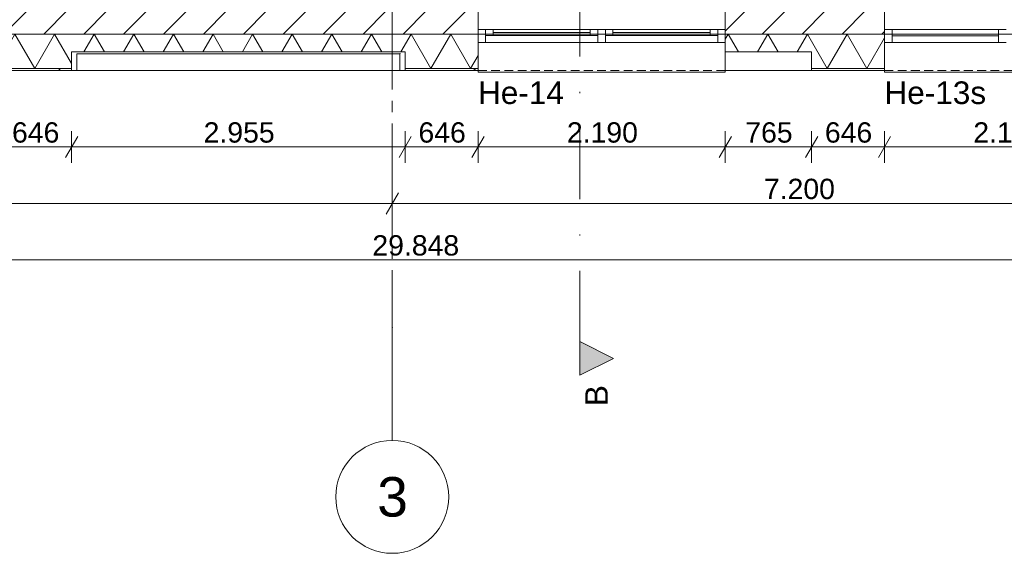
# Model space of a CAD drawing. Header units: millimetres. Extents: x 10 to 584, y 10 to 831.
# Tile 11 of 61: x 189 to 276, y 213 to 260. Entities that reach past the tile are written whole.
import ezdxf
from ezdxf.xclip import XClip

# ---------------------------------------------------------------- set-up
doc = ezdxf.new("R2010")
doc.units = ezdxf.units.MM
doc.header["$MEASUREMENT"] = 0
doc.header["$XCLIPFRAME"] = 0
for name, pattern in [('B0204', [13, 10, -1, 1, -1]), ('B0302', [12.51, 6.26, -3.125, 0, -3.125]), ('B0702', [1.1737, 0.7812, -0.3925])]:
    doc.linetypes.add(name, pattern=pattern)
for name, color, linetype in [('21 Buitenwanden', 7, 'Continuous'), ('21 Buitenwanden Doorsnede-arcering', 7, 'Continuous'), ('21 Buitenwanden Laagscheidingslijnen', 7, 'Continuous'), ('21 Buitenwanden Raamlabels', 7, 'Continuous'), ('21 Buitenwanden Ramen', 7, 'Continuous'), ('23 Vloeren', 7, 'Continuous'), ('A Lijn doorsnede', 7, 'Continuous'), ('A Lijn doorsnede 2D arcering', 7, 'Continuous'), ('A Stramien', 7, 'Continuous'), ('Maatvoering 1_ 50_100', 7, 'Continuous')]:
    doc.layers.add(name, color=color, linetype=linetype)
doc.styles.add('GENERATED_STYLE_1', font='txt')
pattern_1 = [(45, (78, 259.188), (-4.5962, 4.5962), []), (45, (77.081, 260.107), (-4.5962, 4.5962), [])]
pattern_2 = [(45, (78, 259.188), (-1.767767, 1.767767), [])]

# ---------------------------------------------------------------- blocks, each defined once
blk = doc.blocks.new('*X41')
at = {"layer": '21 Buitenwanden Doorsnede-arcering', "color": 7, "linetype": 'Continuous', "lineweight": 0}
for p, q in [((187.14, 256.704), (188.574, 259.188)), ((190.329, 256.148), (188.574, 259.188)), ((190.329, 256.148), (192.084, 259.188)), ((193.595, 256.571), (192.084, 259.188)), ((194.682, 257.608), (195.595, 259.188)), ((196.507, 257.608), (195.595, 259.188)), ((198.193, 257.608), (199.105, 259.188)), ((200.017, 257.608), (199.105, 259.188)), ((201.703, 257.608), (202.615, 259.188)), ((203.527, 257.608), (202.615, 259.188)), ((205.213, 257.608), (206.126, 259.188)), ((207.038, 257.608), (206.126, 259.188)), ((208.724, 257.608), (209.636, 259.188)), ((210.548, 257.608), (209.636, 259.188)), ((212.234, 257.608), (213.146, 259.188)), ((214.058, 257.608), (213.146, 259.188)), ((215.744, 257.608), (216.656, 259.188)), ((217.569, 257.608), (216.656, 259.188)), ((219.254, 257.608), (220.167, 259.188)), ((221.079, 257.608), (220.167, 259.188)), ((222.765, 257.608), (223.677, 259.188)), ((225.432, 256.148), (223.677, 259.188)), ((225.432, 256.148), (227.187, 259.188)), ((228.942, 256.148), (227.187, 259.188)), ((228.942, 256.148), (229.598, 257.284))]:
    blk.add_line(p, q, dxfattribs=at)
blk = doc.blocks.new('*X42')
at = {"layer": '21 Buitenwanden Doorsnede-arcering', "color": 7, "linetype": 'Continuous', "lineweight": 0}
for p, q in [((251.498, 258.735), (251.759, 259.188)), ((252.672, 257.608), (251.759, 259.188)), ((254.357, 257.608), (255.27, 259.188)), ((256.182, 257.608), (255.27, 259.188)), ((257.868, 257.608), (258.78, 259.188)), ((260.535, 256.148), (258.78, 259.188)), ((260.535, 256.148), (262.29, 259.188)), ((264.045, 256.148), (262.29, 259.188)), ((264.045, 256.148), (265.601, 258.843))]:
    blk.add_line(p, q, dxfattribs=at)
blk = doc.blocks.new('Drawing_2_2', base_point=(78, 259.188))
at = {"layer": '21 Buitenwanden Doorsnede-arcering', "linetype": 'Continuous', "lineweight": 0, "true_color": 0x000000}
h = blk.add_hatch(dxfattribs=at)
h.set_pattern_fill('130_Kalkzandsteen_0002', color=18, style=0, pattern_type=2)
h.set_pattern_definition(pattern_2)
h.paths.add_polyline_path([(187.14, 259.188), (229.598, 259.188), (229.598, 259.588), (229.598, 261.328), (187.14, 261.328), (187.14, 259.588)])
h = blk.add_hatch(dxfattribs=at)
h.set_pattern_fill('130_Kalkzandsteen_0002', color=18, style=0, pattern_type=2)
h.set_pattern_definition(pattern_2)
h.paths.add_polyline_path([(251.498, 259.188), (265.601, 259.188), (265.601, 259.588), (265.601, 261.328), (251.498, 261.328), (251.498, 259.588)])
h = blk.add_hatch(dxfattribs=at)
h.set_pattern_fill('145_Baksteen_0002', color=18, style=0, pattern_type=2)
h.set_pattern_definition(pattern_1)
h.paths.add_polyline_path([(187.14, 255.948), (193.595, 255.948), (193.595, 256.148), (187.14, 256.148)])
h = blk.add_hatch(dxfattribs=at)
h.set_pattern_fill('145_Baksteen_0002', color=18, style=0, pattern_type=2)
h.set_pattern_definition(pattern_1)
h.paths.add_polyline_path([(223.143, 256.148), (223.143, 255.948), (229.598, 255.948), (229.598, 256.148)])
h = blk.add_hatch(dxfattribs=at)
h.set_pattern_fill('145_Baksteen_0002', color=18, style=0, pattern_type=2)
h.set_pattern_definition(pattern_1)
h.paths.add_polyline_path([(259.146, 255.948), (265.601, 255.948), (265.601, 256.148), (259.146, 256.148)])
at = {"layer": 'A Lijn doorsnede 2D arcering', "linetype": 'Continuous', "lineweight": 0, "true_color": 0x000000}
blk.add_hatch(color=18, dxfattribs=at).paths.add_polyline_path([(238.611, 228.965), (241.611, 230.465), (238.611, 231.965)])
at = {"layer": '21 Buitenwanden', "color": 3, "linetype": 'Continuous', "lineweight": 0}
for p, q in [((229.598, 259.588), (229.598, 261.328)), ((251.498, 259.588), (251.498, 261.328)), ((265.601, 259.588), (265.601, 261.328)), ((229.598, 259.188), (229.598, 259.588)), ((251.498, 259.188), (251.498, 259.588)), ((265.601, 259.188), (265.601, 259.588))]:
    blk.add_line(p, q, dxfattribs=at)
at = {"layer": '21 Buitenwanden', "color": 1, "linetype": 'Continuous', "lineweight": 0}
for p, q in [((229.598, 258.448), (229.598, 259.188)), ((251.498, 258.448), (251.498, 259.188)), ((265.601, 258.448), (265.601, 259.188)), ((229.598, 256.148), (229.598, 258.448)), ((251.498, 257.608), (251.498, 258.448)), ((265.601, 256.148), (265.601, 258.448)), ((223.143, 257.608), (193.595, 257.608)), ((193.595, 255.948), (193.595, 257.608)), ((222.687, 257.448), (194.051, 257.448)), ((222.687, 257.448), (222.687, 255.948)), ((223.143, 255.948), (223.143, 257.608)), ((259.146, 257.608), (251.498, 257.608)), ((259.146, 255.948), (259.146, 257.608))]:
    blk.add_line(p, q, dxfattribs=at)
at = {"layer": '21 Buitenwanden', "color": 2, "linetype": 'Continuous', "lineweight": 0}
for p, q in [((229.598, 255.948), (229.598, 256.148)), ((265.601, 255.948), (265.601, 256.148))]:
    blk.add_line(p, q, dxfattribs=at)
at = {"layer": '21 Buitenwanden', "color": 1, "linetype": 'Continuous', "lineweight": 0, "flags": 128}
blk.add_lwpolyline([(194.051, 257.448), (194.051, 255.948), (222.687, 255.948), (222.687, 257.448)], close=True, dxfattribs=at)
at = {"layer": '21 Buitenwanden', "color": 2, "linetype": 'Continuous', "lineweight": 0, "flags": 128}
for points in [[(187.14, 255.948), (193.595, 255.948)], [(223.143, 255.948), (229.598, 255.948)], [(259.146, 255.948), (265.601, 255.948)]]:
    blk.add_lwpolyline(points, dxfattribs=at)
at = {"layer": '21 Buitenwanden', "color": 1, "linetype": 'Continuous', "lineweight": 0}
blk.add_point((222.687, 257.448), dxfattribs=at)
at = {"layer": '21 Buitenwanden Laagscheidingslijnen', "color": 3, "linetype": 'Continuous', "lineweight": 0}
for p, q in [((187.14, 259.188), (229.598, 259.188)), ((251.498, 259.188), (265.601, 259.188))]:
    blk.add_line(p, q, dxfattribs=at)
at = {"layer": '21 Buitenwanden Laagscheidingslijnen', "color": 1, "linetype": 'Continuous', "lineweight": 0}
for p, q in [((187.14, 256.148), (193.595, 256.148)), ((223.143, 256.148), (229.598, 256.148)), ((259.146, 256.148), (265.601, 256.148))]:
    blk.add_line(p, q, dxfattribs=at)
at = {"layer": '21 Buitenwanden Ramen', "color": 3, "linetype": 'Continuous', "lineweight": 0}
for p, q in [((229.598, 259.588), (229.598, 261.328)), ((251.498, 259.588), (251.498, 261.328)), ((265.601, 259.588), (265.601, 261.328)), ((229.598, 259.188), (229.598, 259.588)), ((229.598, 259.188), (229.598, 259.588)), ((251.498, 259.188), (251.498, 259.588)), ((251.498, 259.188), (251.498, 259.588)), ((265.601, 259.188), (265.601, 259.588)), ((265.601, 259.188), (265.601, 259.588))]:
    blk.add_line(p, q, dxfattribs=at)
at = {"layer": '21 Buitenwanden Ramen', "color": 1, "linetype": 'Continuous', "lineweight": 0}
for p, q in [((230.268, 259.588), (229.598, 259.588)), ((229.598, 258.448), (229.598, 259.188)), ((229.598, 258.448), (229.598, 259.188)), ((230.268, 259.048), (230.268, 259.588)), ((230.938, 259.588), (230.268, 259.588)), ((230.268, 259.588), (230.268, 259.048)), ((230.268, 258.448), (230.268, 259.048)), ((230.268, 259.048), (230.938, 259.048)), ((239.543, 259.588), (230.938, 259.588)), ((230.938, 259.048), (230.938, 259.588)), ((239.543, 259.588), (230.938, 259.588)), ((239.543, 259.318), (230.938, 259.318)), ((230.938, 259.048), (239.543, 259.048)), ((240.213, 259.588), (239.543, 259.588)), ((239.543, 259.588), (239.543, 259.048)), ((239.543, 259.048), (240.213, 259.048)), ((240.548, 259.588), (240.213, 259.588)), ((240.213, 259.588), (240.213, 259.048)), ((240.213, 259.048), (240.213, 259.588)), ((240.213, 259.048), (240.213, 258.448)), ((240.883, 259.588), (240.548, 259.588)), ((240.883, 259.048), (240.883, 259.588)), ((241.553, 259.588), (240.883, 259.588)), ((240.883, 259.588), (240.883, 259.048)), ((240.883, 258.448), (240.883, 259.048)), ((240.883, 259.048), (241.553, 259.048)), ((250.158, 259.588), (241.553, 259.588)), ((241.553, 259.048), (241.553, 259.588)), ((250.158, 259.588), (241.553, 259.588)), ((250.158, 259.318), (241.553, 259.318)), ((241.553, 259.048), (250.158, 259.048)), ((250.828, 259.588), (250.158, 259.588)), ((250.158, 259.588), (250.158, 259.048)), ((250.158, 259.048), (250.828, 259.048)), ((251.498, 259.588), (250.828, 259.588)), ((250.828, 259.588), (250.828, 259.048)), ((250.828, 259.048), (250.828, 259.588)), ((250.828, 259.048), (250.828, 258.448)), ((251.498, 258.448), (251.498, 259.188)), ((251.498, 258.448), (251.498, 259.188)), ((265.601, 259.588), (266.271, 259.588)), ((265.601, 258.448), (265.601, 259.188)), ((265.601, 258.448), (265.601, 259.188)), ((266.271, 259.588), (266.271, 258.448)), ((266.271, 259.588), (275.716, 259.588)), ((275.716, 258.448), (275.716, 259.588)), ((275.716, 259.588), (276.051, 259.588)), ((276.051, 259.588), (276.386, 259.588)), ((229.598, 258.448), (230.268, 258.448)), ((229.598, 256.148), (229.598, 258.448)), ((230.268, 258.448), (240.213, 258.448)), ((240.213, 258.448), (240.548, 258.448)), ((240.548, 258.448), (240.883, 258.448)), ((240.883, 258.448), (250.828, 258.448)), ((250.828, 258.448), (251.498, 258.448)), ((251.498, 256.148), (251.498, 258.448)), ((266.271, 258.448), (265.601, 258.448)), ((265.601, 256.148), (265.601, 258.448)), ((266.271, 259.018), (275.716, 259.018)), ((275.716, 258.448), (266.271, 258.448)), ((276.051, 258.448), (275.716, 258.448)), ((276.386, 258.448), (276.051, 258.448)), ((223.143, 255.948), (193.595, 255.948)), ((229.598, 255.798), (229.598, 255.948)), ((251.498, 255.798), (229.598, 255.798)), ((259.146, 255.948), (251.498, 255.948)), ((251.498, 255.948), (251.498, 255.798)), ((265.601, 255.948), (265.601, 255.798)), ((265.601, 255.798), (287.501, 255.798))]:
    blk.add_line(p, q, dxfattribs=at)
at = {"layer": '21 Buitenwanden Ramen', "color": 2, "linetype": 'Continuous', "lineweight": 0}
for p, q in [((229.598, 255.948), (229.598, 256.148)), ((251.498, 255.948), (251.498, 256.148)), ((265.601, 255.948), (265.601, 256.148))]:
    blk.add_line(p, q, dxfattribs=at)
at = {"layer": '21 Buitenwanden Ramen', "color": 9, "linetype": 'B0702', "lineweight": 0}
for p, q in [((251.498, 255.948), (229.598, 255.948)), ((265.601, 255.948), (287.501, 255.948))]:
    blk.add_line(p, q, dxfattribs=at)
at = {"layer": '21 Buitenwanden Ramen', "color": 1, "linetype": 'Continuous', "lineweight": 0, "flags": 128}
for points in [[(223.143, 255.948), (223.143, 257.608), (193.595, 257.608), (193.595, 255.948)], [(259.146, 255.948), (259.146, 257.608), (251.498, 257.608), (251.498, 255.948)]]:
    blk.add_lwpolyline(points, close=True, dxfattribs=at)
at = {"layer": '23 Vloeren', "color": 1, "linetype": 'Continuous', "lineweight": 0, "flags": 128}
blk.add_lwpolyline([(78, 439.188), (78, 259.188), (372, 259.188), (372, 439.188), (365.5, 439.188), (365.5, 505.188), (366, 505.188), (366, 654.438), (370, 654.438), (370, 763.188), (78, 763.188), (78, 475.188), (96, 475.188), (96, 439.188)], close=True, dxfattribs=at)
at = {"layer": 'A Lijn doorsnede', "color": 9, "linetype": 'B0302', "lineweight": 0}
blk.add_line((238.611, 231.965), (238.611, 783.133), dxfattribs=at)
at = {"layer": 'A Lijn doorsnede', "color": 2, "linetype": 'Continuous', "lineweight": 0, "flags": 128}
blk.add_lwpolyline([(238.611, 228.965), (238.611, 231.965), (241.611, 230.465)], close=True, dxfattribs=at)
at = {"layer": 'A Stramien', "color": 9, "linetype": 'B0204', "lineweight": 0}
for p, q in [((222, 784.271), (222, 233.204)), ((68, 259.188), (520.556, 259.188)), ((222, 233.204), (222, 223.204))]:
    blk.add_line(p, q, dxfattribs=at)
at = {"layer": 'A Stramien', "color": 2, "linetype": 'Continuous', "lineweight": 0, "flags": 128}
blk.add_lwpolyline([(222, 213.204, 1), (222, 223.204, 1)], format="xyb", close=True, dxfattribs=at)
at = {"layer": 'A Stramien', "color": 9, "linetype": 'B0204', "lineweight": 0}
blk.add_point((222, 233.204), dxfattribs=at)
blk.add_point((222, 233.204), dxfattribs=at)
at = {"layer": 'Maatvoering 1_ 50_100', "color": 1, "linetype": 'Continuous', "lineweight": 0}
for p, q in [((193.595, 247.782), (193.595, 250.594)), ((223.143, 247.782), (223.143, 250.594)), ((229.598, 247.782), (229.598, 250.594)), ((251.498, 247.782), (251.498, 250.594)), ((259.146, 247.782), (259.146, 250.594)), ((265.601, 247.782), (265.601, 250.594)), ((194.136, 250.125), (193.054, 248.25)), ((223.684, 250.125), (222.602, 248.25)), ((230.139, 250.125), (229.057, 248.25)), ((252.039, 250.125), (250.957, 248.25)), ((259.687, 250.125), (258.605, 248.25)), ((266.142, 250.125), (265.06, 248.25)), ((187.14, 249.188), (193.595, 249.188)), ((193.595, 249.188), (223.143, 249.188)), ((223.143, 249.188), (229.598, 249.188)), ((229.598, 249.188), (251.498, 249.188)), ((251.498, 249.188), (259.146, 249.188)), ((259.146, 249.188), (265.601, 249.188)), ((265.601, 249.188), (287.501, 249.188)), ((222.541, 245.125), (221.459, 243.25)), ((222, 242.782), (222, 245.594)), ((150, 244.188), (222, 244.188)), ((222, 244.188), (294, 244.188)), ((74.76, 239.188), (373.24, 239.188))]:
    blk.add_line(p, q, dxfattribs=at)
at = {"layer": '21 Buitenwanden', "color": 4, "linetype": 'Continuous', "lineweight": 0}
for name in ['*X41', '*X42']:
    blk.add_blockref(name, (0, 0), dxfattribs=at)
at = {"layer": '21 Buitenwanden Raamlabels', "color": 2, "linetype": 'Continuous', "lineweight": 0, "char_height": 2, "attachment_point": 1, "style": 'GENERATED_STYLE_1'}
for s, insert in [('\\A1;{\\pql;\\fArial|b0|i0|c0|p38;He-14}', (229.598, 254.991)), ('\\A1;{\\pql;\\fArial|b0|i0|c0|p38;He-13s}', (265.601, 254.991))]:
    blk.add_mtext(s, dxfattribs=dict(at, insert=insert))
at = {"layer": 'A Lijn doorsnede', "color": 2, "linetype": 'Continuous', "lineweight": 0, "insert": (241.096, 226.237), "char_height": 2, "attachment_point": 7, "rotation": 90, "style": 'GENERATED_STYLE_1'}
blk.add_mtext('\\A1;{\\pql;\\pt0;\\fArial|b0|i0|c0|p38;B}', dxfattribs=at)
at = {"layer": 'A Stramien', "color": 2, "linetype": 'Continuous', "lineweight": 0, "insert": (220.672, 219.954), "char_height": 3.5, "attachment_point": 1, "style": 'GENERATED_STYLE_1'}
blk.add_mtext('\\A1;{\\pql;\\pt0;\\fArial|b0|i0|c0|p38;3}', dxfattribs=at)
at = {"layer": 'Maatvoering 1_ 50_100', "color": 2, "linetype": 'Continuous', "lineweight": 0, "char_height": 1.8, "attachment_point": 7, "style": 'GENERATED_STYLE_1'}
for s, insert, width in [('\\A1;{\\pql;\\fArial|b0|i0|c0|p38;646}', (188.319, 249.548), 4.09784), ('\\A1;{\\pql;\\fArial|b0|i0|c0|p38;2.955}', (205.292, 249.548), 6.15497), ('\\A1;{\\pql;\\fArial|b0|i0|c0|p38;646}', (224.322, 249.548), 4.09784), ('\\A1;{\\pql;\\fArial|b0|i0|c0|p38;2.190}', (237.471, 249.548), 6.15497), ('\\A1;{\\pql;\\fArial|b0|i0|c0|p38;765}', (253.273, 249.548), 4.09784), ('\\A1;{\\pql;\\fArial|b0|i0|c0|p38;646}', (260.325, 249.548), 4.09784), ('\\A1;{\\pql;\\fArial|b0|i0|c0|p38;2.190}', (273.474, 249.548), 6.15497), ('\\A1;{\\pql;\\fArial|b0|i0|c0|p38;7.200}', (254.922, 244.548), 6.15497), ('\\A1;{\\pql;\\fArial|b0|i0|c0|p38;29.848}', (220.24, 239.548), 7.52092)]:
    blk.add_mtext(s, dxfattribs=dict(at, insert=insert, width=width))

msp = doc.modelspace()

# ---------------------------------------------------------------- block references
at = {"color": 4, "linetype": 'Continuous', "lineweight": 0}
ref = msp.add_blockref('Drawing_2_2', (78, 259.188), dxfattribs=at)
XClip(ref).set_block_clipping_path([(30, 141.736842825), (586.5626696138, 807.8168177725)])

doc.saveas('drawing.dxf')
